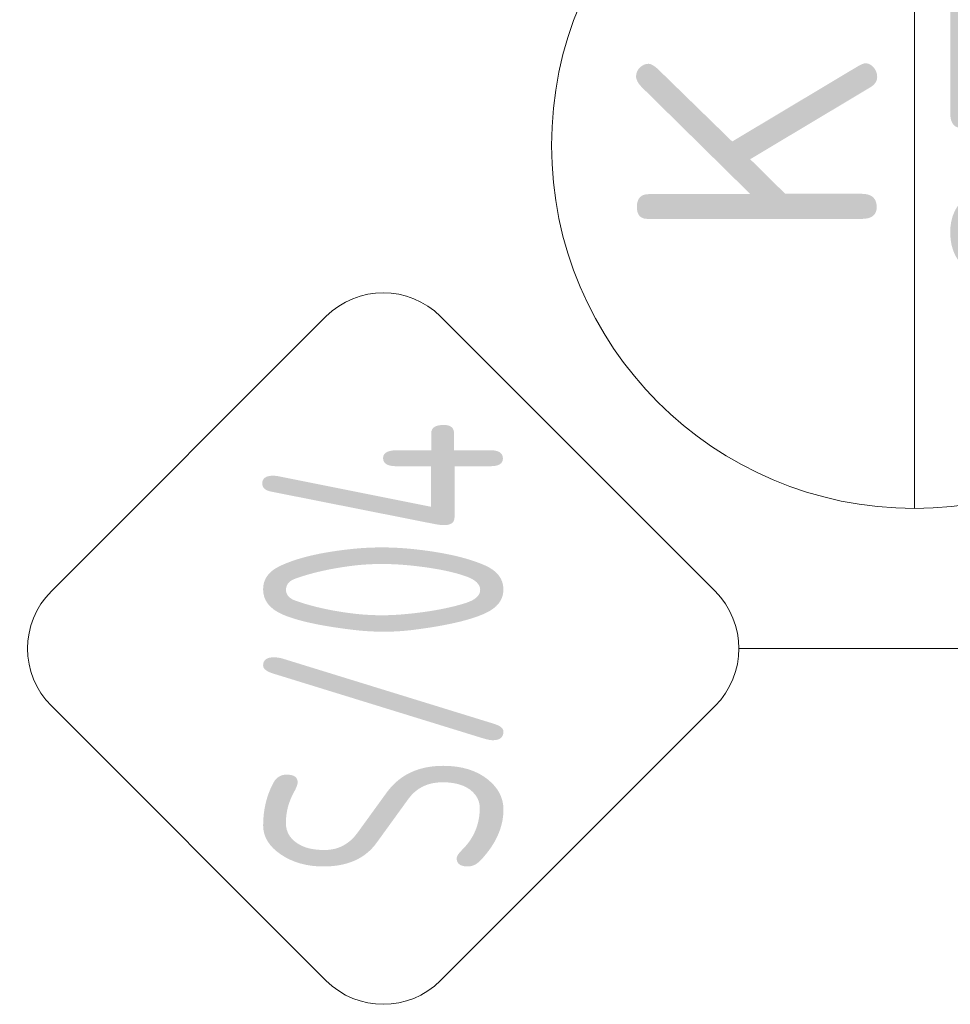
# Model space of a CAD drawing. Header units: millimetres. Extents: x -15830 to 4680139, y -28864 to 2281735.
# Tile 106 of 256: x 115737 to 117286, y 162272 to 163910. Entities that reach past the tile are written whole.
import ezdxf
from ezdxf.enums import TextEntityAlignment as Align

# ---------------------------------------------------------------- set-up
doc = ezdxf.new("R2010")
doc.units = ezdxf.units.MM
doc.layers.add('A99_N_znaceni 200', color=5, linetype='Continuous', lineweight=5)
doc.styles.add('A99_popis', font='isocpeur.ttf')

# ---------------------------------------------------------------- blocks, each defined once
blk = doc.blocks.new('*U56')
at = {"color": 0}
for p, q in [((-0.721, 4.139), (-4.149, 0.711)), ((4.139, 0.711), (0.711, 4.139)), ((-4.149, -0.721), (-0.721, -4.149)), ((0.711, -4.149), (4.139, -0.721)), ((-0.005, -4.445), (-0.005, -22.035))]:
    blk.add_line(p, q, dxfattribs=at)
for centre, start, end in [((-0.005, 3.424), 45, 135), ((-3.433, -0.005), 135, 225), ((3.424, -0.005), 315, 45), ((-0.005, -3.433), 225, 315)]:
    blk.add_arc(centre, 1.012, start, end, dxfattribs=at)
at = {"color": 0, "linetype": 'ByBlock', "style": 'A99_popis', "width": 0.953108}
blk.add_attdef('SKLADBA', text='', height=3, rotation=0.0103, dxfattribs=at).set_placement((-2.863, -1.506), (2.855, -1.505), align=Align.FIT)
blk = doc.blocks.new('*U25')
at = {"color": 0, "linetype": 'ByBlock'}
blk.add_line((-3.0199, 0), (3.0199, 0), dxfattribs=at)
blk.add_circle((0, 0), 3.0199, dxfattribs=at)
at = {"color": 0, "linetype": 'ByBlock', "style": 'A99_popis'}
for tag, p in [('KATEGORIE', (0, 1.31)), ('PRVEK', (0, -1.2979))]:
    blk.add_attdef(tag, text='', height=2, dxfattribs=at).set_placement(p, align=Align.MIDDLE_CENTER)

msp = doc.modelspace()

# ---------------------------------------------------------------- block references
at = {"layer": 'A99_N_znaceni 200', "xscale": 200, "yscale": 200, "zscale": 200, "rotation": 90.00000000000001}
msp.add_blockref('*U25', (117226.45, 163700.752), dxfattribs=at).add_auto_attribs({'KATEGORIE': 'K', 'PRVEK': '05'})
at = {"layer": 'A99_N_znaceni 200', "lineweight": 5}
ref = msp.add_blockref('*U56', (116341.689, 162864.253), dxfattribs=dict(at, xscale=133.3, yscale=133.3, zscale=133.3, rotation=89.99999999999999))
ref.add_attrib('SKLADBA', 'S/04', dxfattribs={"layer": '0', "color": 0, "linetype": 'ByBlock', "height": 400, "rotation": 90.010264, "style": 'A99_popis', "width": 0.635246}).set_placement((116542.41, 162482.561), (116542.273, 163244.857), align=Align.FIT)

doc.saveas('drawing.dxf')
